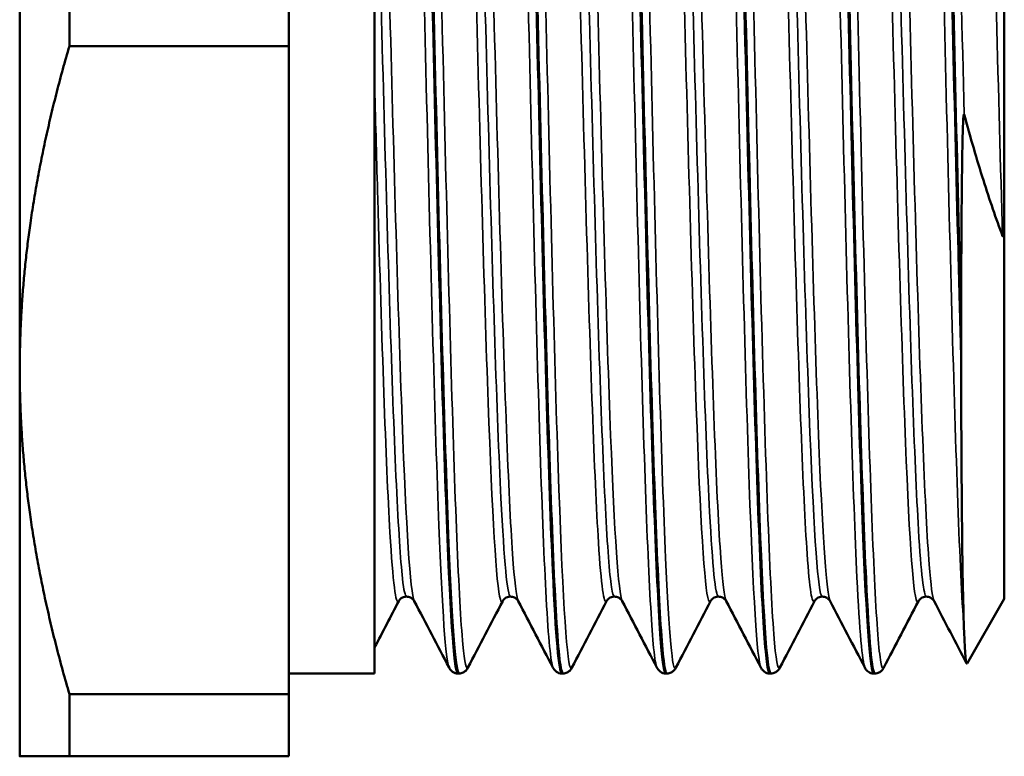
# Model space of a CAD drawing. Header units: millimetres. Extents: x -184 to 786, y -69 to 356.
# Tile 5 of 18: x 58 to 75, y 121 to 134. Entities that reach past the tile are written whole.
import ezdxf

# ---------------------------------------------------------------- set-up
doc = ezdxf.new("R2010")
doc.units = ezdxf.units.MM
doc.layers.add('Видимые тонкие (ГОСТ)', color=7, linetype='Continuous', lineweight=35)
doc.layers.add('Видимый контур (ГОСТ)', color=7, linetype='Continuous', lineweight=50)

msp = doc.modelspace()

# ---------------------------------------------------------------- linework, layer by layer
at = {"layer": 'Видимые тонкие (ГОСТ)'}
for points, knots in [([(65.2451, 122.4787), (65.1862, 122.5983), (65.1273, 123.4685), (65.0684, 124.958), (64.9991, 126.711), (64.9298, 129.3064), (64.8605, 132.121), (64.7914, 134.9301), (64.7222, 137.9331), (64.653, 140.4119), (64.5835, 142.9043), (64.5139, 144.8446), (64.4444, 145.7639), (64.4086, 146.2371), (64.3728, 146.4378), (64.337, 146.3695)], [39.3162866, 39.3162866, 39.3162866, 39.3162866, 39.9274301, 39.9274301, 39.9274301, 40.6467298, 40.6467298, 40.6467298, 41.3645985, 41.3645985, 41.3645985, 42.0864134, 42.0864134, 42.0864134, 42.4578793, 42.4578793, 42.4578793, 42.4578793]), ([(67.0612, 122.4847), (67.0216, 122.5623), (66.982, 122.9688), (66.9425, 123.6912), (66.8729, 124.9628), (66.8032, 127.2017), (66.7336, 129.8658), (66.6641, 132.5261), (66.5946, 135.5869), (66.525, 138.3089), (66.4556, 141.0273), (66.3862, 143.3839), (66.3167, 144.8111), (66.2622, 145.9321), (66.2077, 146.472), (66.1531, 146.374)], [33.0331013, 33.0331013, 33.0331013, 33.0331013, 33.4436965, 33.4436965, 33.4436965, 34.1663476, 34.1663476, 34.1663476, 34.8879673, 34.8879673, 34.8879673, 35.6086341, 35.6086341, 35.6086341, 36.174694, 36.174694, 36.174694, 36.174694]), ([(68.8773, 122.4818), (68.8582, 122.5163), (68.839, 122.6285), (68.8199, 122.8202), (68.7506, 123.5159), (68.6812, 125.2528), (68.6118, 127.6129), (68.5425, 129.9717), (68.4731, 132.9324), (68.4038, 135.7837), (68.3345, 138.6334), (68.2652, 141.3489), (68.1959, 143.2785), (68.1267, 145.2071), (68.0574, 146.3337), (67.9881, 146.3884), (67.9818, 146.3933), (67.9755, 146.3894), (67.9692, 146.3768)], [26.749916, 26.749916, 26.749916, 26.749916, 26.9482719, 26.9482719, 26.9482719, 27.6683334, 27.6683334, 27.6683334, 28.3879739, 28.3879739, 28.3879739, 29.1072127, 29.1072127, 29.1072127, 29.8260687, 29.8260687, 29.8260687, 29.8915087, 29.8915087, 29.8915087, 29.8915087]), ([(70.6934, 122.4767), (70.6256, 122.6096), (70.5578, 123.7608), (70.49, 125.6732), (70.4202, 127.6414), (70.3505, 130.3976), (70.2807, 133.2718), (70.211, 136.1437), (70.1413, 139.1078), (70.0716, 141.4446), (70.0019, 143.7797), (69.9323, 145.4677), (69.8626, 146.0997), (69.8368, 146.3333), (69.8111, 146.4218), (69.7853, 146.3704)], [20.4667307, 20.4667307, 20.4667307, 20.4667307, 21.1702968, 21.1702968, 21.1702968, 21.8944277, 21.8944277, 21.8944277, 22.6179803, 22.6179803, 22.6179803, 23.3409748, 23.3409748, 23.3409748, 23.6083233, 23.6083233, 23.6083233, 23.6083233]), ([(72.5095, 122.4831), (72.4637, 122.575), (72.418, 123.1089), (72.3723, 124.0511), (72.303, 125.4779), (72.2338, 127.8285), (72.1645, 130.5393), (72.0953, 133.2494), (72.026, 136.2961), (71.9568, 138.9491), (71.8876, 141.6015), (71.8184, 143.8376), (71.7492, 145.1216), (71.6999, 146.0352), (71.6507, 146.4613), (71.6014, 146.3722)], [14.1835454, 14.1835454, 14.1835454, 14.1835454, 14.6581855, 14.6581855, 14.6581855, 15.3769756, 15.3769756, 15.3769756, 16.095583, 16.095583, 16.095583, 16.8140126, 16.8140126, 16.8140126, 17.325138, 17.325138, 17.325138, 17.325138]), ([(74.2447, 123.0942), (74.1753, 124.0148), (74.1059, 125.9525), (74.0364, 128.4407), (73.967, 130.928), (73.8976, 133.9436), (73.8282, 136.7613), (73.7588, 139.5781), (73.6894, 142.1725), (73.62, 143.9203), (73.5525, 145.6205), (73.485, 146.505), (73.4175, 146.3776)], [8.1800743, 8.1800743, 8.1800743, 8.1800743, 8.9007218, 8.9007218, 8.9007218, 9.6211437, 9.6211437, 9.6211437, 10.3413449, 10.3413449, 10.3413449, 11.0419527, 11.0419527, 11.0419527, 11.0419527]), ([(65.5761, 122.4845), (65.546, 122.4255), (65.5159, 122.5568), (65.4858, 122.8839), (65.4162, 123.6415), (65.3465, 125.4431), (65.2768, 127.8521), (65.2074, 130.2543), (65.1379, 133.2391), (65.0684, 136.0866), (64.9991, 138.9273), (64.9298, 141.6067), (64.8605, 143.4815), (64.7964, 145.2173), (64.7322, 146.2495), (64.668, 146.3771)], [32.9403444, 32.9403444, 32.9403444, 32.9403444, 33.2525612, 33.2525612, 33.2525612, 33.9756452, 33.9756452, 33.9756452, 34.6966808, 34.6966808, 34.6966808, 35.4159805, 35.4159805, 35.4159805, 36.0819371, 36.0819371, 36.0819371, 36.0819371]), ([(67.3922, 122.4782), (67.3833, 122.4601), (67.3743, 122.4594), (67.3654, 122.4765), (67.2942, 122.6128), (67.2229, 123.8843), (67.1517, 125.9698), (67.082, 128.0112), (67.0122, 130.8124), (66.9425, 133.6932), (66.8729, 136.5696), (66.8032, 139.4997), (66.7336, 141.774), (66.6641, 144.0452), (66.5946, 145.6424), (66.525, 146.1799), (66.5114, 146.2854), (66.4978, 146.3499), (66.4841, 146.3744)], [26.6571591, 26.6571591, 26.6571591, 26.6571591, 26.7497785, 26.7497785, 26.7497785, 27.4891848, 27.4891848, 27.4891848, 28.2129472, 28.2129472, 28.2129472, 28.9355983, 28.9355983, 28.9355983, 29.657218, 29.657218, 29.657218, 29.7987518, 29.7987518, 29.7987518, 29.7987518]), ([(69.2083, 122.4784), (69.1482, 122.3697), (69.0882, 123.0437), (69.0282, 124.3984), (68.9588, 125.965), (68.8894, 128.428), (68.8199, 131.1943), (68.7506, 133.959), (68.6812, 137.0023), (68.6118, 139.5924), (68.5425, 142.1809), (68.4731, 144.294), (68.4038, 145.4241), (68.3693, 145.9867), (68.3348, 146.3032), (68.3002, 146.3694)], [20.3739738, 20.3739738, 20.3739738, 20.3739738, 20.997021, 20.997021, 20.997021, 21.7175226, 21.7175226, 21.7175226, 22.437584, 22.437584, 22.437584, 23.1572246, 23.1572246, 23.1572246, 23.5155665, 23.5155665, 23.5155665, 23.5155665]), ([(71.0244, 122.4848), (70.9893, 122.4175), (70.9541, 122.6093), (70.919, 123.064), (70.8464, 124.0044), (70.7737, 126.0644), (70.7011, 128.7046), (70.6307, 131.2622), (70.5604, 134.3382), (70.49, 137.173), (70.4202, 139.9836), (70.3505, 142.5317), (70.2807, 144.198), (70.2259, 145.5066), (70.1711, 146.2622), (70.1163, 146.3739)], [14.0907885, 14.0907885, 14.0907885, 14.0907885, 14.4552955, 14.4552955, 14.4552955, 15.2092013, 15.2092013, 15.2092013, 15.9395474, 15.9395474, 15.9395474, 16.6636783, 16.6636783, 16.6636783, 17.2323811, 17.2323811, 17.2323811, 17.2323811]), ([(72.8405, 122.4812), (72.823, 122.4456), (72.8055, 122.4753), (72.788, 122.573), (72.7187, 122.9599), (72.6494, 124.4087), (72.5801, 126.5718), (72.5108, 128.7343), (72.4415, 131.5918), (72.3723, 134.4589), (72.303, 137.3253), (72.2338, 140.1764), (72.1645, 142.3286), (72.0953, 144.4803), (72.026, 145.9149), (71.9568, 146.2884), (71.9487, 146.3323), (71.9406, 146.3615), (71.9324, 146.3763)], [7.8076032, 7.8076032, 7.8076032, 7.8076032, 7.9892892, 7.9892892, 7.9892892, 8.7084587, 8.7084587, 8.7084587, 9.4274361, 9.4274361, 9.4274361, 10.1462262, 10.1462262, 10.1462262, 10.8648337, 10.8648337, 10.8648337, 10.9491958, 10.9491958, 10.9491958, 10.9491958]), ([(74.2447, 132.1411), (74.1753, 134.9619), (74.1059, 137.9764), (74.0364, 140.4583), (73.967, 142.9394), (73.8976, 144.8665), (73.8282, 145.7757), (73.8016, 146.1235), (73.7751, 146.3212), (73.7485, 146.3703)], [2.949325, 2.949325, 2.949325, 2.949325, 3.6699724, 3.6699724, 3.6699724, 4.3903943, 4.3903943, 4.3903943, 4.6660105, 4.6660105, 4.6660105, 4.6660105]), ([(66.1823, 123.6427), (66.1688, 123.6152), (66.1552, 123.6233), (66.1417, 123.6681), (66.0706, 123.9041), (65.9996, 125.1567), (65.9285, 127.1107), (65.8575, 129.0628), (65.7865, 131.6961), (65.7155, 134.3494), (65.6418, 137.1048), (65.568, 139.8528), (65.4943, 141.8537), (65.4228, 143.7933), (65.3513, 145.0127), (65.2799, 145.2017), (65.278, 145.2067), (65.2761, 145.2109), (65.2742, 145.2145)], [32.9353647, 32.9353647, 32.9353647, 32.9353647, 33.0756675, 33.0756675, 33.0756675, 33.8133833, 33.8133833, 33.8133833, 34.5503267, 34.5503267, 34.5503267, 35.3156076, 35.3156076, 35.3156076, 36.0574872, 36.0574872, 36.0574872, 36.0769574, 36.0769574, 36.0769574, 36.0769574]), ([(66.455, 123.6479), (66.4217, 123.711), (66.3885, 123.9836), (66.3552, 124.4636), (66.284, 125.4907), (66.2129, 127.4576), (66.1417, 129.8684), (66.0706, 132.2764), (65.9996, 135.1041), (65.9285, 137.6401), (65.8575, 140.1734), (65.7865, 142.3913), (65.7155, 143.7369), (65.6593, 144.8017), (65.6031, 145.3101), (65.5469, 145.2096)], [33.038081, 33.038081, 33.038081, 33.038081, 33.3832563, 33.3832563, 33.3832563, 34.1218264, 34.1218264, 34.1218264, 34.8595423, 34.8595423, 34.8595423, 35.5964857, 35.5964857, 35.5964857, 36.1796737, 36.1796737, 36.1796737, 36.1796737]), ([(67.9984, 123.6461), (67.9508, 123.5593), (67.9032, 123.9042), (67.8557, 124.6653), (67.7847, 125.801), (67.7137, 127.8525), (67.6427, 130.3048), (67.5717, 132.7559), (67.5008, 135.5839), (67.4298, 138.0795), (67.3572, 140.6322), (67.2846, 142.8106), (67.2121, 144.0452), (67.1715, 144.7354), (67.1309, 145.1269), (67.0903, 145.2064)], [26.6521794, 26.6521794, 26.6521794, 26.6521794, 27.1459196, 27.1459196, 27.1459196, 27.8827685, 27.8827685, 27.8827685, 28.619267, 28.619267, 28.619267, 29.3725987, 29.3725987, 29.3725987, 29.7937721, 29.7937721, 29.7937721, 29.7937721]), ([(68.2711, 123.64), (68.2036, 123.7728), (68.1362, 124.813), (68.0688, 126.5334), (67.9977, 128.3453), (67.9267, 130.8942), (67.8557, 133.5396), (67.7847, 136.1837), (67.7137, 138.8989), (67.6427, 141.0036), (67.5717, 143.1073), (67.5008, 144.5809), (67.4298, 145.0549), (67.4075, 145.2036), (67.3853, 145.2532), (67.363, 145.2082)], [26.7548957, 26.7548957, 26.7548957, 26.7548957, 27.4548589, 27.4548589, 27.4548589, 28.1920785, 28.1920785, 28.1920785, 28.9289274, 28.9289274, 28.9289274, 29.6654259, 29.6654259, 29.6654259, 29.8964884, 29.8964884, 29.8964884, 29.8964884]), ([(69.8145, 123.6423), (69.8024, 123.6177), (69.7903, 123.6217), (69.7781, 123.6553), (69.7068, 123.8534), (69.6354, 125.0788), (69.564, 127.0206), (69.4927, 128.9611), (69.4213, 131.598), (69.35, 134.2635), (69.2787, 136.9272), (69.2074, 139.5935), (69.1361, 141.5879), (69.0648, 143.5823), (68.9936, 144.8855), (68.9223, 145.1679), (68.917, 145.1889), (68.9117, 145.2042), (68.9064, 145.214)], [20.3689941, 20.3689941, 20.3689941, 20.3689941, 20.494687, 20.494687, 20.494687, 21.2356137, 21.2356137, 21.2356137, 21.9760037, 21.9760037, 21.9760037, 22.7158783, 22.7158783, 22.7158783, 23.4557069, 23.4557069, 23.4557069, 23.5105867, 23.5105867, 23.5105867, 23.5105867]), ([(70.0872, 123.6479), (70.0556, 123.7073), (70.024, 123.9555), (69.9925, 124.392), (69.921, 125.3798), (69.8496, 127.3222), (69.7781, 129.7258), (69.7068, 132.1276), (69.6354, 134.9665), (69.564, 137.5224), (69.4927, 140.0764), (69.4213, 142.3229), (69.35, 143.693), (69.293, 144.7869), (69.2361, 145.3137), (69.1791, 145.2112)], [20.4717104, 20.4717104, 20.4717104, 20.4717104, 20.7993612, 20.7993612, 20.7993612, 21.540846, 21.540846, 21.540846, 22.2817726, 22.2817726, 22.2817726, 23.0221626, 23.0221626, 23.0221626, 23.6133031, 23.6133031, 23.6133031, 23.6133031]), ([(71.6306, 123.6471), (71.5873, 123.5669), (71.5441, 123.8419), (71.5008, 124.4675), (71.4299, 125.4941), (71.3589, 127.4551), (71.2879, 129.8585), (71.217, 132.2613), (71.146, 135.0833), (71.0751, 137.6167), (71.0008, 140.2682), (70.9265, 142.574), (70.8523, 143.9051), (70.809, 144.6804), (70.7658, 145.121), (70.7225, 145.2067)], [14.0858088, 14.0858088, 14.0858088, 14.0858088, 14.5346302, 14.5346302, 14.5346302, 15.2712591, 15.2712591, 15.2712591, 16.0077166, 16.0077166, 16.0077166, 16.7784934, 16.7784934, 16.7784934, 17.2274014, 17.2274014, 17.2274014, 17.2274014]), ([(71.9033, 123.6409), (71.8401, 123.7678), (71.777, 124.6805), (71.7138, 126.2132), (71.6428, 127.936), (71.5718, 130.4256), (71.5008, 133.0571), (71.4299, 135.688), (71.3589, 138.4355), (71.2879, 140.6102), (71.217, 142.7845), (71.146, 144.3655), (71.0751, 144.9568), (71.0484, 145.1786), (71.0218, 145.2598), (70.9952, 145.2063)], [14.1885251, 14.1885251, 14.1885251, 14.1885251, 14.8439837, 14.8439837, 14.8439837, 15.5807891, 15.5807891, 15.5807891, 16.3174181, 16.3174181, 16.3174181, 17.0538755, 17.0538755, 17.0538755, 17.3301177, 17.3301177, 17.3301177, 17.3301177]), ([(73.4467, 123.6412), (73.4376, 123.623), (73.4286, 123.6208), (73.4196, 123.6352), (73.3484, 123.748), (73.2773, 124.8831), (73.2061, 126.7544), (73.135, 128.6252), (73.0639, 131.2138), (72.9928, 133.8681), (72.9217, 136.5217), (72.8506, 139.2153), (72.7795, 141.2711), (72.7084, 143.3262), (72.6373, 144.7239), (72.5662, 145.1126), (72.557, 145.1629), (72.5478, 145.1962), (72.5386, 145.2129)], [7.8026235, 7.8026235, 7.8026235, 7.8026235, 7.8964189, 7.8964189, 7.8964189, 8.6348192, 8.6348192, 8.6348192, 9.3730021, 9.3730021, 9.3730021, 10.110973, 10.110973, 10.110973, 10.8487369, 10.8487369, 10.8487369, 10.9442161, 10.9442161, 10.9442161, 10.9442161]), ([(73.7194, 123.6474), (73.6906, 123.7009), (73.6618, 123.9116), (73.6331, 124.2802), (73.5619, 125.1921), (73.4907, 127.0618), (73.4196, 129.4181), (73.3484, 131.7736), (73.2773, 134.5925), (73.2061, 137.1643), (73.135, 139.7355), (73.0639, 142.0349), (72.9928, 143.4835), (72.9323, 144.7154), (72.8718, 145.3219), (72.8113, 145.2125)], [7.9053398, 7.9053398, 7.9053398, 7.9053398, 8.2039552, 8.2039552, 8.2039552, 8.9425778, 8.9425778, 8.9425778, 9.6809781, 9.6809781, 9.6809781, 10.4191611, 10.4191611, 10.4191611, 11.0469324, 11.0469324, 11.0469324, 11.0469324]), ([(74.9154, 130.0177), (74.8441, 132.4503), (74.7728, 135.2908), (74.7015, 137.8206), (74.6303, 140.3495), (74.559, 142.5431), (74.4877, 143.8468), (74.4434, 144.6575), (74.3991, 145.1191), (74.3547, 145.2073)], [2.7210984, 2.7210984, 2.7210984, 2.7210984, 3.4611648, 3.4611648, 3.4611648, 4.2009776, 4.2009776, 4.2009776, 4.6610308, 4.6610308, 4.6610308, 4.6610308]), ([(66.3186, 123.7211), (66.2632, 123.7276), (66.2078, 124.3236), (66.1523, 125.4409), (66.0811, 126.8769), (66.0099, 129.1598), (65.9387, 131.7131), (65.8675, 134.2636), (65.7963, 137.0592), (65.7252, 139.395), (65.651, 141.8286), (65.5769, 143.7354), (65.5028, 144.5968), (65.472, 144.9539), (65.4413, 145.1303), (65.4106, 145.129)], [32.9867229, 32.9867229, 32.9867229, 32.9867229, 33.5619798, 33.5619798, 33.5619798, 34.3013112, 34.3013112, 34.3013112, 35.0398629, 35.0398629, 35.0398629, 35.8093367, 35.8093367, 35.8093367, 36.1283155, 36.1283155, 36.1283155, 36.1283155]), ([(68.1347, 123.7215), (68.1178, 123.7195), (68.1009, 123.7723), (68.084, 123.8816), (68.0128, 124.3421), (67.9416, 125.801), (67.8705, 127.8903), (67.7993, 129.9786), (67.7282, 132.6764), (67.657, 135.3038), (67.5859, 137.9299), (67.5148, 140.4604), (67.4437, 142.2579), (67.3713, 144.0863), (67.299, 145.1364), (67.2267, 145.1371)], [26.7035376, 26.7035376, 26.7035376, 26.7035376, 26.8790119, 26.8790119, 26.8790119, 27.6178327, 27.6178327, 27.6178327, 28.3562797, 28.3562797, 28.3562797, 29.0943735, 29.0943735, 29.0943735, 29.8451302, 29.8451302, 29.8451302, 29.8451302]), ([(69.9508, 123.7227), (69.8996, 123.7283), (69.8483, 124.2343), (69.797, 125.1982), (69.7255, 126.5433), (69.6539, 128.7667), (69.5824, 131.3023), (69.5109, 133.836), (69.4394, 136.6564), (69.3679, 139.0464), (69.2965, 141.4346), (69.225, 143.3695), (69.1536, 144.3597), (69.1166, 144.8716), (69.0797, 145.1284), (69.0428, 145.1288)], [20.4203522, 20.4203522, 20.4203522, 20.4203522, 20.9525141, 20.9525141, 20.9525141, 21.6950708, 21.6950708, 21.6950708, 22.4370867, 22.4370867, 22.4370867, 23.1785832, 23.1785832, 23.1785832, 23.5619449, 23.5619449, 23.5619449, 23.5619449]), ([(71.7669, 123.719), (71.7571, 123.718), (71.7472, 123.7359), (71.7373, 123.7733), (71.6662, 124.0429), (71.595, 125.3209), (71.5239, 127.2853), (71.4528, 129.2492), (71.3816, 131.8802), (71.3105, 134.5156), (71.2394, 137.1503), (71.1683, 139.764), (71.0972, 141.6985), (71.0227, 143.725), (70.9482, 144.9814), (70.8737, 145.123), (70.8688, 145.1324), (70.8638, 145.1369), (70.8589, 145.1365)], [14.1371669, 14.1371669, 14.1371669, 14.1371669, 14.2396046, 14.2396046, 14.2396046, 14.9780027, 14.9780027, 14.9780027, 15.7162231, 15.7162231, 15.7162231, 16.4542706, 16.4542706, 16.4542706, 17.2274389, 17.2274389, 17.2274389, 17.2787596, 17.2787596, 17.2787596, 17.2787596]), ([(73.583, 123.7243), (73.5376, 123.7278), (73.4922, 124.1211), (73.4468, 124.8854), (73.3755, 126.0852), (73.3042, 128.1876), (73.2329, 130.6606), (73.1616, 133.1329), (73.0903, 135.9516), (73.019, 138.4038), (72.9478, 140.8553), (72.8765, 142.9168), (72.8053, 144.0671), (72.7618, 144.7683), (72.7184, 145.1268), (72.675, 145.1296)], [7.8539816, 7.8539816, 7.8539816, 7.8539816, 8.3254058, 8.3254058, 8.3254058, 9.0654105, 9.0654105, 9.0654105, 9.8051963, 9.8051963, 9.8051963, 10.5447685, 10.5447685, 10.5447685, 10.9955743, 10.9955743, 10.9955743, 10.9955743]), ([(64.6389, 123.6397), (64.5679, 123.7762), (64.4969, 124.9286), (64.426, 126.8087), (64.355, 128.6892), (64.284, 131.2794), (64.213, 133.9293), (64.142, 136.5818), (64.0709, 139.2687), (63.9998, 141.3144), (63.9819, 141.832), (63.9639, 142.3096), (63.9459, 142.7388)], [39.3212663, 39.3212663, 39.3212663, 39.3212663, 40.0578654, 40.0578654, 40.0578654, 40.7945981, 40.7945981, 40.7945981, 41.5320925, 41.5320925, 41.5320925, 41.7187328, 41.7187328, 41.7187328, 41.7187328]), ([(64.5025, 123.7237), (64.479, 123.7215), (64.4555, 123.8238), (64.432, 124.0339), (64.3609, 124.6703), (64.2898, 126.2886), (64.2186, 128.4811), (64.1474, 130.676), (64.0762, 133.4253), (64.005, 136.0344), (63.9853, 136.7555), (63.9656, 137.4654), (63.9459, 138.1493)], [39.2699082, 39.2699082, 39.2699082, 39.2699082, 39.5137255, 39.5137255, 39.5137255, 40.2521126, 40.2521126, 40.2521126, 40.9913498, 40.9913498, 40.9913498, 41.1956533, 41.1956533, 41.1956533, 41.1956533]), ([(64.3662, 123.645), (64.3151, 123.5526), (64.2641, 123.9602), (64.213, 124.8388), (64.142, 126.0615), (64.0709, 128.1848), (63.9998, 130.6749), (63.9819, 131.305), (63.9639, 131.957), (63.9459, 132.6196)], [39.21855, 39.21855, 39.21855, 39.21855, 39.7484392, 39.7484392, 39.7484392, 40.4859336, 40.4859336, 40.4859336, 40.6725739, 40.6725739, 40.6725739, 40.6725739])]:
    msp.add_open_spline(points, degree=3, knots=knots, dxfattribs=at)
at = {"layer": 'Видимый контур (ГОСТ)'}
for p, q in [((63.9459, 146.4821), (63.9459, 122.3721)), ((57.7459, 141.1771), (57.7459, 127.6771)), ((58.6119, 133.3395), (58.6119, 135.5147)), ((62.4459, 135.5147), (62.4459, 133.3395)), ((74.9459, 134.3973), (74.9459, 130.4584)), ((58.6119, 133.3395), (62.4459, 133.3395)), ((62.4459, 122.0147), (62.4459, 133.3395)), ((74.9459, 123.6782), (74.9459, 130.4584)), ((74.1918, 128.5823), (74.1918, 127.9733)), ((57.7459, 127.6771), (57.7459, 120.9271)), ((74.9459, 123.6782), (74.2943, 122.5495)), ((63.9459, 122.3721), (62.4459, 122.3721)), ((65.4021, 122.3721), (65.4191, 122.3721)), ((67.2182, 122.3721), (67.2352, 122.3721)), ((69.0343, 122.3721), (69.0513, 122.3721)), ((70.8504, 122.3721), (70.8674, 122.3721)), ((72.6665, 122.3721), (72.6835, 122.3721)), ((58.6119, 120.9271), (58.6119, 122.0147)), ((58.6119, 122.0147), (62.4459, 122.0147)), ((62.4459, 122.0147), (62.4459, 120.9271)), ((58.6119, 120.9271), (62.4459, 120.9271))]:
    msp.add_line(p, q, dxfattribs=at)
for points, knots in [([(64.4937, 146.475), (64.5189, 146.4782), (64.5441, 146.346), (64.5694, 146.075), (64.6386, 145.331), (64.7078, 143.5469), (64.7771, 141.1503), (64.8463, 138.7543), (64.9155, 135.7669), (64.9847, 132.9035), (65.0539, 130.0408), (65.1231, 127.3269), (65.1923, 125.4113), (65.2614, 123.4962), (65.3306, 122.3955), (65.3998, 122.3725), (65.4005, 122.3723), (65.4013, 122.3721), (65.4021, 122.3721)], [-42.4125686, -42.4125686, -42.4125686, -42.4125686, -42.150886, -42.150886, -42.150886, -41.4323247, -41.4323247, -41.4323247, -40.7139725, -40.7139725, -40.7139725, -39.9958247, -39.9958247, -39.9958247, -39.2778765, -39.2778765, -39.2778765, -39.2699082, -39.2699082, -39.2699082, -39.2699082]), ([(65.4194, 122.3739), (65.3591, 122.3776), (65.2988, 123.1775), (65.2386, 124.6471), (65.1693, 126.337), (65.1, 128.8975), (65.0307, 131.7138), (64.9615, 134.5236), (64.8924, 137.5636), (64.8232, 140.1072), (64.7542, 142.6459), (64.6852, 144.6683), (64.6162, 145.6927), (64.5811, 146.2132), (64.5461, 146.4736), (64.511, 146.4738)], [32.9856551, 32.9856551, 32.9856551, 32.9856551, 33.6111751, 33.6111751, 33.6111751, 34.3304966, 34.3304966, 34.3304966, 35.0481447, 35.0481447, 35.0481447, 35.7644213, 35.7644213, 35.7644213, 36.1283155, 36.1283155, 36.1283155, 36.1283155]), ([(66.3098, 146.4747), (66.3521, 146.4738), (66.3943, 146.0936), (66.4365, 145.3475), (66.5056, 144.1274), (66.5747, 141.9394), (66.6437, 139.3052), (66.7128, 136.6716), (66.7818, 133.6148), (66.8509, 130.8636), (66.9199, 128.1131), (66.989, 125.6916), (67.058, 124.1764), (67.1114, 123.0045), (67.1648, 122.3825), (67.2182, 122.3761)], [-36.1293833, -36.1293833, -36.1293833, -36.1293833, -35.6909654, -35.6909654, -35.6909654, -34.9741164, -34.9741164, -34.9741164, -34.2574342, -34.2574342, -34.2574342, -33.5409142, -33.5409142, -33.5409142, -32.9867229, -32.9867229, -32.9867229, -32.9867229]), ([(67.2355, 122.3808), (67.1959, 122.3806), (67.1564, 122.7116), (67.1169, 123.3678), (67.0473, 124.5226), (66.9777, 126.6733), (66.9081, 129.2998), (66.8386, 131.9222), (66.7692, 134.9958), (66.6997, 137.7791), (66.6303, 140.5586), (66.5609, 143.0243), (66.4916, 144.5832), (66.4367, 145.8148), (66.3819, 146.4719), (66.3271, 146.4785)], [26.7024698, 26.7024698, 26.7024698, 26.7024698, 27.112814, 27.112814, 27.112814, 27.8350078, 27.8350078, 27.8350078, 28.5561079, 28.5561079, 28.5561079, 29.2761933, 29.2761933, 29.2761933, 29.8451302, 29.8451302, 29.8451302, 29.8451302]), ([(68.1259, 146.4814), (68.1897, 146.4792), (68.2535, 145.5759), (68.3173, 143.9419), (68.3868, 142.1629), (68.4563, 139.5336), (68.5257, 136.6879), (68.5951, 133.8442), (68.6646, 130.8094), (68.734, 128.3142), (68.8033, 125.8206), (68.8727, 123.8878), (68.9421, 122.9804), (68.9728, 122.5783), (69.0035, 122.3792), (69.0343, 122.3802)], [-29.846198, -29.846198, -29.846198, -29.846198, -29.1839654, -29.1839654, -29.1839654, -28.4629909, -28.4629909, -28.4629909, -27.7425287, -27.7425287, -27.7425287, -27.0225592, -27.0225592, -27.0225592, -26.7035376, -26.7035376, -26.7035376, -26.7035376]), ([(69.0516, 122.3781), (69.0303, 122.375), (69.009, 122.4687), (68.9877, 122.6623), (68.9184, 123.2925), (68.8492, 124.9751), (68.7799, 127.3065), (68.7106, 129.6366), (68.6414, 132.5944), (68.5722, 135.4711), (68.503, 138.3462), (68.4338, 141.1155), (68.3646, 143.1159), (68.2954, 145.1153), (68.2263, 146.3295), (68.1571, 146.4682), (68.1525, 146.4775), (68.1478, 146.4819), (68.1432, 146.4816)], [20.4192845, 20.4192845, 20.4192845, 20.4192845, 20.6402112, 20.6402112, 20.6402112, 21.3592536, 21.3592536, 21.3592536, 22.0778614, 22.0778614, 22.0778614, 22.7960535, 22.7960535, 22.7960535, 23.5138489, 23.5138489, 23.5138489, 23.5619449, 23.5619449, 23.5619449, 23.5619449]), ([(69.942, 146.4791), (69.9549, 146.4812), (69.9678, 146.4474), (69.9806, 146.3764), (70.0498, 145.9955), (70.1189, 144.5495), (70.188, 142.3838), (70.2571, 140.2192), (70.3262, 137.3543), (70.3953, 134.4729), (70.4643, 131.5929), (70.5334, 128.7212), (70.6024, 126.5426), (70.6714, 124.365), (70.7405, 122.8985), (70.8095, 122.4926), (70.8231, 122.4124), (70.8368, 122.3738), (70.8504, 122.3755)], [-23.5630126, -23.5630126, -23.5630126, -23.5630126, -23.4294251, -23.4294251, -23.4294251, -22.7120076, -22.7120076, -22.7120076, -21.994949, -21.994949, -21.994949, -21.278231, -21.278231, -21.278231, -20.5618348, -20.5618348, -20.5618348, -20.4203522, -20.4203522, -20.4203522, -20.4203522]), ([(70.8677, 122.3722), (70.7972, 122.3712), (70.7267, 123.4864), (70.6562, 125.4477), (70.5863, 127.3928), (70.5164, 130.1496), (70.4465, 133.0457), (70.3769, 135.9303), (70.3073, 138.9273), (70.2377, 141.3111), (70.1681, 143.693), (70.0985, 145.4415), (70.029, 146.1339), (70.0057, 146.3649), (69.9825, 146.4777), (69.9593, 146.4755)], [14.1360992, 14.1360992, 14.1360992, 14.1360992, 14.8676194, 14.8676194, 14.8676194, 15.5931136, 15.5931136, 15.5931136, 16.3157438, 16.3157438, 16.3157438, 17.0378021, 17.0378021, 17.0378021, 17.2787596, 17.2787596, 17.2787596, 17.2787596]), ([(71.7581, 146.4739), (71.7901, 146.4761), (71.8221, 146.2616), (71.8541, 145.8284), (71.9233, 144.8909), (71.9925, 142.937), (72.0617, 140.4346), (72.1308, 137.9349), (72.1999, 134.9096), (72.2691, 132.0815), (72.3381, 129.2562), (72.4072, 126.6521), (72.4762, 124.8903), (72.5397, 123.2726), (72.6031, 122.3803), (72.6665, 122.3736)], [-17.2798273, -17.2798273, -17.2798273, -17.2798273, -16.947932, -16.947932, -16.947932, -16.2296429, -16.2296429, -16.2296429, -15.5121375, -15.5121375, -15.5121375, -14.7953406, -14.7953406, -14.7953406, -14.1371669, -14.1371669, -14.1371669, -14.1371669]), ([(72.6838, 122.377), (72.6327, 122.3807), (72.5816, 122.9453), (72.5305, 124.0209), (72.4614, 125.4765), (72.3922, 127.8552), (72.3231, 130.5886), (72.254, 133.3212), (72.1849, 136.3847), (72.1158, 139.0472), (72.0467, 141.7091), (71.9776, 143.9473), (71.9085, 145.2275), (71.8641, 146.0491), (71.8198, 146.4715), (71.7754, 146.4752)], [7.8529139, 7.8529139, 7.8529139, 7.8529139, 8.3831508, 8.3831508, 8.3831508, 9.1007139, 9.1007139, 9.1007139, 9.8180914, 9.8180914, 9.8180914, 10.5352881, 10.5352881, 10.5352881, 10.9955743, 10.9955743, 10.9955743, 10.9955743]), ([(73.5742, 146.4774), (73.626, 146.4736), (73.6778, 145.8926), (73.7296, 144.7886), (73.7986, 143.3169), (73.8677, 140.9288), (73.9367, 138.1936), (74.0058, 135.456), (74.0749, 132.3941), (74.144, 129.739), (74.16, 129.1263), (74.1759, 128.535), (74.1918, 127.9733)], [-10.996642, -10.996642, -10.996642, -10.996642, -10.4591028, -10.4591028, -10.4591028, -9.7425401, -9.7425401, -9.7425401, -9.0253481, -9.0253481, -9.0253481, -8.8598398, -8.8598398, -8.8598398, -8.8598398]), ([(74.1918, 128.5823), (74.1226, 131.1099), (74.0533, 134.1511), (73.984, 136.9758), (73.9147, 139.7996), (73.8454, 142.3826), (73.7761, 144.1052), (73.7146, 145.6356), (73.6531, 146.475), (73.5915, 146.4809)], [2.6354016, 2.6354016, 2.6354016, 2.6354016, 3.3546189, 3.3546189, 3.3546189, 4.0736128, 4.0736128, 4.0736128, 4.712389, 4.712389, 4.712389, 4.712389]), ([(74.1918, 128.5823), (74.1929, 129.9851), (74.2033, 131.1822), (74.2201, 131.8779), (74.2255, 132.0229), (74.233, 132.1084), (74.2346, 132.1242), (74.2371, 132.1379), (74.2378, 132.141), (74.2388, 132.1442), (74.2392, 132.1452), (74.2398, 132.1464), (74.2401, 132.1468), (74.2406, 132.1473), (74.2408, 132.1474), (74.2413, 132.1475), (74.2416, 132.1475), (74.2422, 132.1471), (74.2425, 132.1467), (74.2435, 132.145), (74.2441, 132.1432), (74.2447, 132.1411)], [-0.083755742, -0.083755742, -0.083755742, -0.083755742, -0.027794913, -0.027794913, -0.006957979, -0.006957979, -0.003176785, -0.003176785, -0.002148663, -0.002148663, -0.001736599, -0.001736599, -0.001506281, -0.001506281, -0.001318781, -0.001318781, -0.001108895, -0.001108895, -0.000783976, -0.000783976, 0, 0, 0, 0]), ([(74.2447, 132.1411), (74.3544, 131.7393), (74.466, 131.3556), (74.6897, 130.6466), (74.8013, 130.32), (74.9154, 130.0177)], [-0.29242585, -0.29242585, -0.29242585, -0.29242585, -0.14327356, -0.14327356, 0, 0, 0, 0]), ([(74.9154, 130.0177), (74.9161, 130.016), (74.9168, 130.0147), (74.9179, 130.0139), (74.9181, 130.0137), (74.9187, 130.0138), (74.919, 130.0139), (74.9195, 130.0143), (74.9198, 130.0146), (74.9205, 130.0155), (74.9208, 130.0163), (74.9217, 130.0184), (74.9222, 130.0202), (74.9241, 130.0279), (74.9256, 130.0371), (74.9308, 130.0813), (74.9342, 130.1354), (74.9406, 130.2746), (74.9434, 130.3601), (74.9459, 130.4584)], [-0.61814814, -0.61814814, -0.61814814, -0.61814814, -0.61020199, -0.61020199, -0.60739086, -0.60739086, -0.60523196, -0.60523196, -0.60291038, -0.60291038, -0.59947146, -0.59947146, -0.59303066, -0.59303066, -0.57046556, -0.57046556, -0.50410419, -0.50410419, -0.43245725, -0.43245725, -0.43245725, -0.43245725]), ([(74.2447, 123.0942), (74.2276, 123.497), (74.2159, 124.1236), (74.1982, 125.7783), (74.1927, 126.8063), (74.1918, 127.9733)], [-0.81871515, -0.81871515, -0.81871515, -0.81871515, -0.41478442, -0.41478442, 0, 0, 0, 0]), ([(64.5025, 123.7172), (64.4667, 123.7172), (64.4327, 123.7036), (64.3936, 123.677), (64.3834, 123.665), (64.371, 123.6486), (64.368, 123.6432), (64.3662, 123.6397)], [0, 0, 0, 0, 0.021891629, 0.021891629, 0.040864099, 0.040864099, 0.058345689, 0.058345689, 0.058345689, 0.058345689]), ([(64.6389, 123.6397), (64.6359, 123.6454), (64.6306, 123.6566), (64.6034, 123.6825), (64.59, 123.6931), (64.5524, 123.7108), (64.5276, 123.7172), (64.5025, 123.7172)], [0, 0, 0, 0, 0.028214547, 0.028214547, 0.043017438, 0.043017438, 0.058370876, 0.058370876, 0.058370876, 0.058370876]), ([(66.3186, 123.7172), (66.2828, 123.7172), (66.2488, 123.7036), (66.2097, 123.677), (66.1995, 123.665), (66.1871, 123.6486), (66.1841, 123.6432), (66.1823, 123.6397)], [0, 0, 0, 0, 0.021891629, 0.021891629, 0.040864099, 0.040864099, 0.058345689, 0.058345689, 0.058345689, 0.058345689]), ([(66.455, 123.6397), (66.452, 123.6454), (66.4467, 123.6566), (66.4195, 123.6825), (66.4061, 123.6931), (66.3685, 123.7108), (66.3437, 123.7172), (66.3186, 123.7172)], [0, 0, 0, 0, 0.028214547, 0.028214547, 0.043017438, 0.043017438, 0.058370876, 0.058370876, 0.058370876, 0.058370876]), ([(68.1347, 123.7172), (68.0989, 123.7172), (68.0649, 123.7036), (68.0258, 123.677), (68.0156, 123.665), (68.0032, 123.6486), (68.0002, 123.6432), (67.9984, 123.6397)], [0, 0, 0, 0, 0.021891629, 0.021891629, 0.040864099, 0.040864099, 0.058345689, 0.058345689, 0.058345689, 0.058345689]), ([(68.2711, 123.6397), (68.2681, 123.6454), (68.2628, 123.6566), (68.2356, 123.6825), (68.2222, 123.6931), (68.1846, 123.7108), (68.1598, 123.7172), (68.1347, 123.7172)], [0, 0, 0, 0, 0.028214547, 0.028214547, 0.043017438, 0.043017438, 0.058370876, 0.058370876, 0.058370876, 0.058370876]), ([(69.9508, 123.7172), (69.915, 123.7172), (69.881, 123.7036), (69.8419, 123.677), (69.8317, 123.665), (69.8193, 123.6486), (69.8163, 123.6432), (69.8145, 123.6397)], [0, 0, 0, 0, 0.021891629, 0.021891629, 0.040864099, 0.040864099, 0.058345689, 0.058345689, 0.058345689, 0.058345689]), ([(70.0872, 123.6397), (70.0842, 123.6454), (70.0789, 123.6566), (70.0517, 123.6825), (70.0383, 123.6931), (70.0007, 123.7108), (69.9759, 123.7172), (69.9508, 123.7172)], [0, 0, 0, 0, 0.028214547, 0.028214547, 0.043017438, 0.043017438, 0.058370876, 0.058370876, 0.058370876, 0.058370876]), ([(71.7669, 123.7172), (71.7311, 123.7172), (71.6971, 123.7036), (71.658, 123.677), (71.6478, 123.665), (71.6354, 123.6486), (71.6324, 123.6432), (71.6306, 123.6397)], [0, 0, 0, 0, 0.021891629, 0.021891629, 0.040864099, 0.040864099, 0.058345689, 0.058345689, 0.058345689, 0.058345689]), ([(71.9033, 123.6397), (71.9003, 123.6454), (71.895, 123.6566), (71.8678, 123.6825), (71.8544, 123.6931), (71.8168, 123.7108), (71.792, 123.7172), (71.7669, 123.7172)], [0, 0, 0, 0, 0.028214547, 0.028214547, 0.043017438, 0.043017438, 0.058370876, 0.058370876, 0.058370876, 0.058370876]), ([(73.583, 123.7172), (73.5472, 123.7172), (73.5132, 123.7036), (73.4741, 123.677), (73.4639, 123.665), (73.4515, 123.6486), (73.4485, 123.6432), (73.4467, 123.6397)], [0, 0, 0, 0, 0.021891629, 0.021891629, 0.040864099, 0.040864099, 0.058345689, 0.058345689, 0.058345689, 0.058345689]), ([(73.7194, 123.6397), (73.7164, 123.6454), (73.7111, 123.6566), (73.6839, 123.6825), (73.6705, 123.6931), (73.6329, 123.7108), (73.6081, 123.7172), (73.583, 123.7172)], [0, 0, 0, 0, 0.028214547, 0.028214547, 0.043017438, 0.043017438, 0.058370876, 0.058370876, 0.058370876, 0.058370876]), ([(65.4018, 122.3721), (65.3653, 122.3738), (65.3313, 122.3878), (65.2873, 122.418), (65.274, 122.4331), (65.2557, 122.4574), (65.2498, 122.4675), (65.2451, 122.4766)], [0, 0, 0, 0, 0.020980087, 0.020980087, 0.040460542, 0.040460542, 0.05799373, 0.05799373, 0.05799373, 0.05799373]), ([(65.5761, 122.4766), (65.5684, 122.4619), (65.5585, 122.4443), (65.5258, 122.4125), (65.5109, 122.4007), (65.4713, 122.3808), (65.4458, 122.3733), (65.4194, 122.3721)], [0, 0, 0, 0, 0.028181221, 0.028181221, 0.042840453, 0.042840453, 0.058022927, 0.058022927, 0.058022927, 0.058022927]), ([(67.2179, 122.3721), (67.1814, 122.3738), (67.1474, 122.3878), (67.1034, 122.418), (67.0901, 122.4331), (67.0718, 122.4574), (67.0659, 122.4675), (67.0612, 122.4766)], [0, 0, 0, 0, 0.020980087, 0.020980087, 0.040460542, 0.040460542, 0.05799373, 0.05799373, 0.05799373, 0.05799373]), ([(67.3922, 122.4766), (67.3845, 122.4619), (67.3746, 122.4443), (67.3419, 122.4125), (67.327, 122.4007), (67.2874, 122.3808), (67.2619, 122.3733), (67.2355, 122.3721)], [0, 0, 0, 0, 0.028181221, 0.028181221, 0.042840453, 0.042840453, 0.058022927, 0.058022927, 0.058022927, 0.058022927]), ([(69.034, 122.3721), (68.9975, 122.3738), (68.9635, 122.3878), (68.9195, 122.418), (68.9062, 122.4331), (68.8879, 122.4574), (68.882, 122.4675), (68.8773, 122.4766)], [0, 0, 0, 0, 0.020980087, 0.020980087, 0.040460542, 0.040460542, 0.05799373, 0.05799373, 0.05799373, 0.05799373]), ([(69.2083, 122.4766), (69.2006, 122.4619), (69.1907, 122.4443), (69.158, 122.4125), (69.1431, 122.4007), (69.1035, 122.3808), (69.078, 122.3733), (69.0516, 122.3721)], [0, 0, 0, 0, 0.028181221, 0.028181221, 0.042840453, 0.042840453, 0.058022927, 0.058022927, 0.058022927, 0.058022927]), ([(70.8501, 122.3721), (70.8136, 122.3738), (70.7796, 122.3878), (70.7356, 122.418), (70.7223, 122.4331), (70.704, 122.4574), (70.6981, 122.4675), (70.6934, 122.4766)], [0, 0, 0, 0, 0.020980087, 0.020980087, 0.040460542, 0.040460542, 0.05799373, 0.05799373, 0.05799373, 0.05799373]), ([(71.0244, 122.4766), (71.0167, 122.4619), (71.0068, 122.4443), (70.9741, 122.4125), (70.9592, 122.4007), (70.9196, 122.3808), (70.8941, 122.3733), (70.8677, 122.3721)], [0, 0, 0, 0, 0.028181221, 0.028181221, 0.042840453, 0.042840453, 0.058022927, 0.058022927, 0.058022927, 0.058022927]), ([(72.6662, 122.3721), (72.6297, 122.3738), (72.5957, 122.3878), (72.5517, 122.418), (72.5384, 122.4331), (72.5201, 122.4574), (72.5142, 122.4675), (72.5095, 122.4766)], [0, 0, 0, 0, 0.020980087, 0.020980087, 0.040460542, 0.040460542, 0.05799373, 0.05799373, 0.05799373, 0.05799373]), ([(72.8405, 122.4766), (72.8328, 122.4619), (72.8229, 122.4443), (72.7902, 122.4125), (72.7753, 122.4007), (72.7357, 122.3808), (72.7102, 122.3733), (72.6838, 122.3721)], [0, 0, 0, 0, 0.028181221, 0.028181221, 0.042840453, 0.042840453, 0.058022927, 0.058022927, 0.058022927, 0.058022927])]:
    msp.add_open_spline(points, degree=3, knots=knots, dxfattribs=at)
for points, weights in [([(58.6119, 133.3395), (57.7459, 130.3593), (57.7459, 127.6771)], [1.02310677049, 1.03920452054, 1]), ([(57.7459, 127.6771), (57.7459, 124.9949), (58.6119, 122.0147)], [1, 1.03920452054, 1.02310677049]), ([(58.6119, 120.9271), (57.7459, 120.9271), (57.7459, 120.9271)], [1.02310677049, 1.03920452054, 1])]:
    msp.add_rational_spline(points, weights, degree=2, dxfattribs=at)
for points in [[(64.3662, 123.6397), (64.2261, 123.3709), (64.086, 123.1021), (63.9459, 122.8333)], [(65.2451, 122.4766), (65.043, 122.8643), (64.841, 123.252), (64.6389, 123.6397)], [(66.1823, 123.6397), (65.9802, 123.252), (65.7781, 122.8643), (65.5761, 122.4766)], [(67.0612, 122.4766), (66.8591, 122.8643), (66.6571, 123.252), (66.455, 123.6397)], [(67.9984, 123.6397), (67.7963, 123.252), (67.5942, 122.8643), (67.3922, 122.4766)], [(68.8773, 122.4766), (68.6752, 122.8643), (68.4732, 123.252), (68.2711, 123.6397)], [(69.8145, 123.6397), (69.6124, 123.252), (69.4103, 122.8643), (69.2083, 122.4766)], [(70.6934, 122.4766), (70.4913, 122.8643), (70.2893, 123.252), (70.0872, 123.6397)], [(71.6306, 123.6397), (71.4285, 123.252), (71.2264, 122.8643), (71.0244, 122.4766)], [(72.5095, 122.4766), (72.3074, 122.8643), (72.1054, 123.252), (71.9033, 123.6397)], [(73.4467, 123.6397), (73.2446, 123.252), (73.0425, 122.8643), (72.8405, 122.4766)], [(74.2872, 122.5502), (74.0979, 122.9134), (73.9087, 123.2765), (73.7194, 123.6397)], [(74.2943, 122.5495), (74.2777, 122.5208), (74.2612, 122.7047), (74.2447, 123.0942)]]:
    msp.add_open_spline(points, degree=3, dxfattribs=at)

doc.saveas('drawing.dxf')
